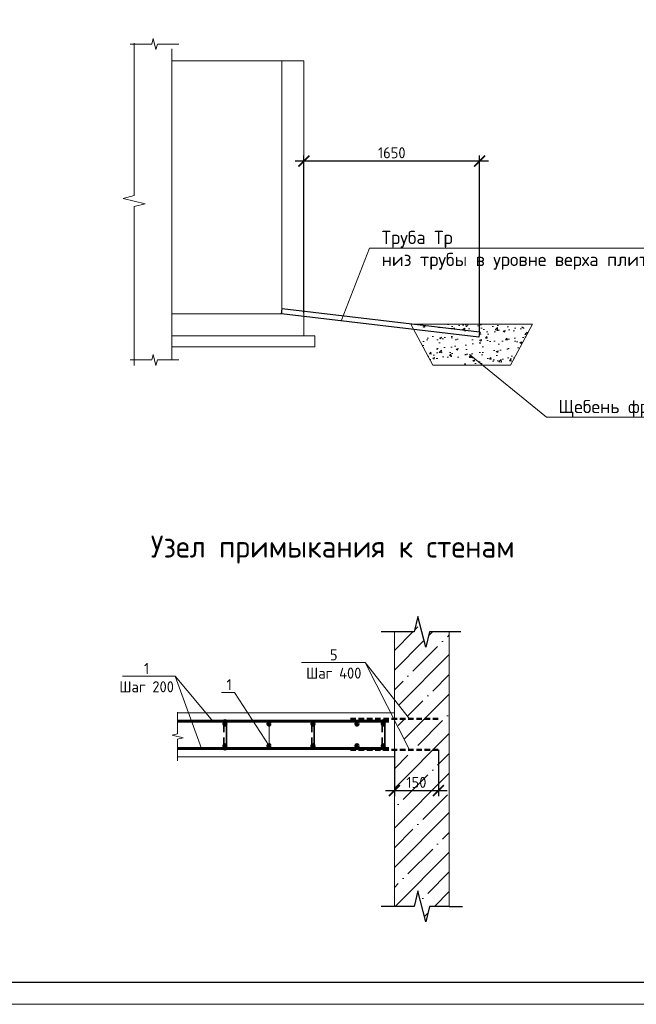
# Model space of a CAD drawing. Header units: millimetres. Extents: x 130535 to 3472113, y -231620 to 121434.
# Tile 36 of 133: x 366028 to 380050, y -52003 to -29617. Entities that reach past the tile are written whole.
import ezdxf
from ezdxf import colors
from ezdxf.entities.mleader import LeaderData, LeaderLine
from ezdxf.enums import TextEntityAlignment as Align
from ezdxf.math import Vec2, Vec3

# ---------------------------------------------------------------- set-up
doc = ezdxf.new("R2010")
doc.units = ezdxf.units.MM
doc.linetypes.add('DASHED2', pattern=[0.375, 0.25, -0.125])
doc.layers.get('DEFPOINTS').update_dxf_attribs({"color": 1, "lineweight": 0})
for name, color, linetype in [('ИЗМ', 3, 'Continuous'), ('Колонны', 7, 'Continuous'), ('ТОЛСТЫЕ_ОСНОВНЫЕ', 6, 'Continuous')]:
    doc.layers.add(name, color=color, linetype=linetype)
for name, color, linetype, lineweight in [('Основная 0.35', 200, 'Continuous', 35), ('Основная 0.60', 142, 'Continuous', 60), ('РАЗМЕРЫ', 1, 'Continuous', 9), ('Символы 0.20', 1, 'Continuous', 20), ('Тонкая', 81, 'Continuous', 20), ('Тонкая 0.20', 30, 'Continuous', 20), ('ТОНКИЕ', 7, 'Continuous', 9), ('штриховка', 7, 'Continuous', 18)]:
    doc.layers.add(name, color=color, linetype=linetype, lineweight=lineweight)
doc.styles.add('GOST-2.304_Type-B', font='GOST_Common.ttf')
doc.styles.add('ГОСТ', font='isocpeur.TTF')
doc.dimstyles.new('СПДС', dxfattribs={"dimscale": 100, "dimtxt": 2.5, "dimasz": 2.5, "dimexe": 1.25, "dimexo": 0, "dimtad": 1, "dimdec": 0, "dimtxsty": 'GOST-2.304_Type-B', "dimblk": 'ARCHTICK', "dimcen": 2.5, "dimdle": 2, "dimadec": 0, "dimazin": 2, "dimtfac": 0.75, "dimtdec": 0, "dimtmove": 1, "dimatfit": 3, "dimfxl": 1, "dimtolj": 1, "dimarcsym": 1})

# ---------------------------------------------------------------- blocks, each defined once
blk = doc.blocks.new('*U5')
at = {"layer": 'ТОЛСТЫЕ_ОСНОВНЫЕ', "color": 6}
blk.add_lwpolyline([(20, 5), (589, 5), (589, 415), (20, 415)], close=True, dxfattribs=at)
at = {"layer": 'ТОНКИЕ'}
blk.add_lwpolyline([(0, 0), (594, 0), (594, 420), (0, 420)], close=True, dxfattribs=at)
blk = doc.blocks.new('_ArchTick')
at = {"color": 0, "linetype": 'ByBlock', "const_width": 0.15}
blk.add_lwpolyline([(-0.5, -0.5), (0.5, 0.5)], dxfattribs=at)
blk = doc.blocks.new('*D618')
at = {"layer": 'DEFPOINTS', "color": 0, "linetype": 'Continuous', "lineweight": 0, "transparency": 16777216}
for p in [(372491, -32830), (372491, -36289), (376485, -36711)]:
    blk.add_point(p, dxfattribs=at)
at = {"layer": 'РАЗМЕРЫ', "color": 0, "linetype": 'Continuous', "lineweight": -2, "transparency": 16777216}
for p, q in [((376685, -32830), (372291, -32830)), ((372491, -36289), (372491, -32705)), ((376485, -36711), (376485, -32705))]:
    blk.add_line(p, q, dxfattribs=at)
at = {"layer": 'РАЗМЕРЫ', "color": 0, "linetype": 'Continuous', "lineweight": -2, "transparency": 16777216, "xscale": 250, "yscale": 250, "zscale": 250, "rotation": 180}
blk.add_blockref('_ArchTick', (372491, -32830), dxfattribs=at)
at = {"layer": 'РАЗМЕРЫ', "color": 0, "linetype": 'Continuous', "lineweight": -2, "transparency": 16777216, "xscale": 250, "yscale": 250, "zscale": 250}
blk.add_blockref('_ArchTick', (376485, -32830), dxfattribs=at)
at = {"layer": 'РАЗМЕРЫ', "color": 0, "linetype": 'Continuous', "lineweight": 0, "transparency": 16777216, "insert": (374488, -32643), "char_height": 250, "attachment_point": 5, "style": 'GOST-2.304_Type-B'}
blk.add_mtext('\\A1;1650', dxfattribs=at)
blk = doc.blocks.new('_None')
blk = doc.blocks.new('*D589')
at = {"layer": 'DEFPOINTS', "color": 0, "linetype": 'Continuous', "lineweight": 0, "transparency": 16777216}
for p in [(374548, -46218), (375548, -46218), (375548, -47144)]:
    blk.add_point(p, dxfattribs=at)
at = {"layer": 'РАЗМЕРЫ', "color": 0, "linetype": 'Continuous', "lineweight": -2, "transparency": 16777216}
for p, q in [((374548, -46218), (374548, -47269)), ((375548, -46218), (375548, -47269)), ((374348, -47144), (375748, -47144))]:
    blk.add_line(p, q, dxfattribs=at)
at = {"layer": 'РАЗМЕРЫ', "color": 0, "linetype": 'Continuous', "lineweight": -2, "transparency": 16777216, "xscale": 250, "yscale": 250, "zscale": 250, "rotation": 180}
blk.add_blockref('_ArchTick', (374548, -47144), dxfattribs=at)
at = {"layer": 'РАЗМЕРЫ', "color": 0, "linetype": 'Continuous', "lineweight": -2, "transparency": 16777216, "xscale": 250, "yscale": 250, "zscale": 250}
blk.add_blockref('_ArchTick', (375548, -47144), dxfattribs=at)
at = {"layer": 'РАЗМЕРЫ', "color": 0, "linetype": 'Continuous', "lineweight": 0, "transparency": 16777216, "insert": (375048, -46957), "char_height": 250, "attachment_point": 5, "style": 'GOST-2.304_Type-B'}
blk.add_mtext('\\A1;150', dxfattribs=at)

msp = doc.modelspace()

# ---------------------------------------------------------------- hatches: boundary and pattern name
at = {"layer": 'Колонны', "linetype": 'Continuous', "lineweight": 0}
h = msp.add_hatch(dxfattribs=at)
h.set_pattern_fill('AR-CONC', color=256, scale=2.5)
h.set_pattern_definition([(50, (671123.8, 482500.75), (455.46167, -39.84771), [47.625, -523.875]), (355, (671123.8, 482500.75), (-88.10855, 477.6421), [38.1, -419.10146]), (100.451445, (671161.75, 482497.43), (367.35312, 437.79438), [40.47502, -445.2256]), (46.1842, (671123.8, 482627.75), (677.6976, -105.1058), [71.4375, -785.8125]), (96.63556, (671180.27, 482619), (593.5103, 618.5653), [60.71256, -667.839]), (351.18415, (671123.8, 482627.75), (593.5103, 618.5653), [57.1499, -628.6493]), (21, (671187.3, 482596), (379.03598, -255.663), [47.625, -523.875]), (326, (671187.3, 482596), (154.50507, 460.4699), [38.1, -419.1]), (71.451445, (671218.9, 482574.7), (533.54105, 204.80692), [40.47502, -445.22484]), (37.5, (671123.79, 482500.75), (7.72151, 211.387597), [0, -414.02, 0, -425.45, 0, -420.6875]), (7.5, (671123.8, 482500.75), (167.04916, 250.45144), [0, -242.57, 0, -404.495, 0, -160.3375]), (327.5, (670982.19, 482500.75), (338.97649, -14.32186), [0, -158.75, 0, -495.3, 0, -657.225]), (317.5, (670918.7, 482500.75), (370.32295, 63.56623), [0, -206.375, 0, -328.93, 0, -466.725])])
h.paths.add_polyline_path([(375017.5, -36713.2), (376471.6, -36885), (376484.9, -36760.7), (374945.5, -36578.8), (374924.5, -36539.6), (377689.9, -36539.6), (377189.9, -37472.8), (375424.5, -37472.8)])
at = {"layer": 'штриховка', "linetype": 'Continuous', "lineweight": 0}
h = msp.add_hatch(dxfattribs=at)
h.set_pattern_fill('ANSI35', color=256, scale=100)
h.set_pattern_definition([(45, (-210767.5, 78822.45), (-449.0128, 449.0128), []), (45, (-210318.5, 78822.45), (-449.0128, 449.0128), [793.75, -158.75, 0, -158.75])])
h.paths.add_polyline_path([(374547.7, -46376.3), (374547.7, -46376.3), (374547.7, -46218), (374895.7, -46218), (374547.7, -45534.9), (374547.7, -45515.5), (374895.7, -45515.5), (374547.7, -45074), (374547.7, -43536.3), (374997.7, -43536.3), (375085.2, -43186.3), (375260.2, -43886.3), (375347.7, -43536.3), (375797.7, -43536.3), (375797.7, -49776.3), (375347.7, -49776.3), (375260.2, -50126.3), (375085.2, -49426.3), (374997.7, -49776.3), (374547.7, -49776.3)])

# ---------------------------------------------------------------- linework, layer by layer
at = {"color": 0, "linetype": 'ByBlock', "lineweight": -2}
for p, q in [((374547.7, -43536.3), (374247.7, -43536.3)), ((374997.7, -43536.3), (374547.7, -43536.3)), ((376059.1, -43536.3), (375347.7, -43536.3)), ((374547.7, -49776.3), (374247.7, -49776.3)), ((374997.7, -49776.3), (374547.7, -49776.3)), ((375797.7, -49776.3), (375347.7, -49776.3)), ((375797.7, -49776.3), (376097.7, -49776.3))]:
    msp.add_line(p, q, dxfattribs=at)
at = {"linetype": 'DASHED2', "lineweight": 50, "ltscale": 500}
for p, q in [((373547.7, -45515.5), (375547.7, -45515.5)), ((373547.7, -46218), (375547.7, -46218))]:
    msp.add_line(p, q, dxfattribs=at)
at = {"linetype": 'ByBlock', "lineweight": 20, "ltscale": 0.5}
msp.add_lwpolyline([(368628, -30153.8), (368628, -33616.3), (368378, -33678.8), (368878, -33803.8), (368628, -33866.3), (368628, -37478.8)], dxfattribs=at)
at = {"color": 0, "linetype": 'ByBlock', "lineweight": -2}
for points in [[(375347.7, -43536.3), (375260.2, -43886.3), (375085.2, -43186.3), (374997.7, -43536.3)], [(375347.7, -49776.3), (375260.2, -50126.3), (375085.2, -49426.3), (374997.7, -49776.3)]]:
    msp.add_lwpolyline(points, dxfattribs=at)
at = {"layer": 'ИЗМ', "linetype": 'Continuous', "lineweight": 30}
msp.add_lwpolyline([(371998.1, -36180.8), (376484.9, -36711.1), (376471.6, -36835.4), (371984.8, -36305.1), (371998.1, -36180.8)], dxfattribs=at)
at = {"layer": 'ИЗМ', "linetype": 'Continuous', "lineweight": 0}
msp.add_lwpolyline([(377689.9, -36539.6), (374924.5, -36539.6), (375424.5, -37472.8), (377189.9, -37472.8)], close=True, dxfattribs=at)
at = {"layer": 'Основная 0.35'}
for p, q in [((370667.7, -45566.3), (370667.7, -45816.3)), ((370727.7, -45566.3), (370727.7, -46186.3)), ((372667.7, -45566.3), (372667.7, -45816.3)), ((372727.7, -45566.3), (372727.7, -46186.3)), ((374267.7, -45566.3), (374267.7, -45816.3)), ((374327.7, -45566.3), (374327.7, -46186.3)), ((370667.7, -46186.3), (370667.7, -45936.3)), ((372667.7, -46186.3), (372667.7, -45936.3)), ((374267.7, -46186.3), (374267.7, -45936.3))]:
    msp.add_line(p, q, dxfattribs=at)
for centre, start, end in [((370697.7, -45566.3), 0, 180), ((374297.7, -45566.3), 0, 180), ((370697.7, -46186.3), 180, 0), ((374297.7, -46186.3), 180, 0)]:
    msp.add_arc(centre, 30, start, end, dxfattribs=at)
at = {"layer": 'Основная 0.60'}
for p, q in [((369620.3, -45566.3), (374422.7, -45566.3)), ((369620.3, -46186.3), (374422.7, -46186.3))]:
    msp.add_line(p, q, dxfattribs=at)
for centre in [(370697.7, -45626.3), (371697.7, -45626.3), (372697.7, -45626.3), (373697.7, -45626.3), (374297.7, -45626.3), (370697.7, -46126.3), (371697.7, -46126.3), (372697.7, -46126.3), (373697.7, -46126.3), (374297.7, -46126.3)]:
    msp.add_circle(centre, 30, dxfattribs=at)
at = {"layer": 'РАЗМЕРЫ', "linetype": 'Continuous', "lineweight": 0}
for p, q in [((373883.6, -44231.4), (374895.7, -46218)), ((369561.8, -44542.6), (370162.2, -46186.3))]:
    msp.add_line(p, q, dxfattribs=at)
at = {"layer": 'Символы 0.20'}
for points in [[(369561.8, -44542.6), (368367.1, -44542.6)], [(370420.8, -45566.3), (369561.8, -44542.6)]]:
    msp.add_lwpolyline(points, dxfattribs=at)
at = {"layer": 'Тонкая'}
for points in [[(368543.6, -30173.2), (368618.6, -30173.2), (369033.4, -30173.2), (369064.6, -30048.2), (369127.1, -30298.2), (369158.4, -30173.2), (369573.1, -30173.2), (369648.1, -30173.2)], [(368543.6, -37350.9), (368618.6, -37350.9), (369033.4, -37350.9), (369064.6, -37225.9), (369127.1, -37475.9), (369158.4, -37350.9), (369573.1, -37350.9), (369648.1, -37350.9)], [(369620.3, -46464.5), (369620.3, -46389.5), (369620.3, -45974.7), (369745.3, -45943.5), (369495.3, -45881), (369620.3, -45849.7), (369620.3, -45435), (369620.3, -45360)]]:
    msp.add_lwpolyline(points, dxfattribs=at)
at = {"layer": 'Тонкая 0.20'}
for p, q in [((369491.4, -30278.8), (369491.4, -37350.9)), ((371991.4, -30555.1), (369491.4, -30555.1)), ((371991.4, -30555.1), (372491.4, -30555.1)), ((371991.4, -36292.6), (371991.4, -30555.1)), ((372491.4, -30555.1), (372491.4, -36292.6)), ((371991.4, -36305.1), (371991.4, -33222.8)), ((372491.4, -33222.8), (372491.4, -36805.1)), ((369491.4, -36305.1), (371991.4, -36305.1)), ((372741.4, -36805.1), (369491.4, -36805.1)), ((372741.4, -36805.1), (372741.4, -37055.1)), ((372741.4, -37055.1), (369491.4, -37055.1))]:
    msp.add_line(p, q, dxfattribs=at)
at = {"layer": 'Тонкая 0.20', "ltscale": 6}
for p, q in [((374547.7, -49776.3), (374547.7, -43536.3)), ((375797.7, -43536.3), (375797.7, -49776.3))]:
    msp.add_line(p, q, dxfattribs=at)
at = {"layer": 'Тонкая 0.20'}
for points in [[(374547.7, -45376.3), (369620.3, -45376.3)], [(369620.3, -46376.3), (374547.7, -46376.3), (374547.7, -45376.3)]]:
    msp.add_lwpolyline(points, dxfattribs=at)

# ---------------------------------------------------------------- block references
at = {"xscale": 100, "yscale": 100, "zscale": 100}
msp.add_blockref('*U5', (344595.6, -52002.6), dxfattribs=at)

# ---------------------------------------------------------------- texts
at = {"layer": 'Символы 0.20', "insert": (368914.7, -44242.6), "char_height": 250, "attachment_point": 2, "style": 'GOST-2.304_Type-B'}
msp.add_mtext('1\\PШаг 200', dxfattribs=at)
at = {"layer": 'ТОНКИЕ', "linetype": 'Continuous', "lineweight": 0, "style": 'GOST-2.304_Type-B'}
msp.add_text('Узел примыкания к стенам', height=500, dxfattribs=at).set_placement((373146.6, -41596.3), align=Align.MIDDLE_CENTER)

# ---------------------------------------------------------------- dimensions: what is measured, and where the dimension line sits
at = {"layer": 'РАЗМЕРЫ', "color": 3, "linetype": 'Continuous', "lineweight": 0}
dim = msp.add_linear_dim(base=(372491.4, -32830.5), p1=(376484.9, -36711.1), p2=(372491.4, -36288.8), angle=180, text='1650', dimstyle='СПДС', override={"dimlfac": 0.2}, dxfattribs=at)
dim.commit()
dim.dimension.update_dxf_attribs({"geometry": '*D618', "text_midpoint": (374488.1, -32643)})
at = {"layer": 'РАЗМЕРЫ', "linetype": 'Continuous', "lineweight": 0}
dim = msp.add_linear_dim(base=(375547.7, -47144.3), p1=(374547.7, -46218), p2=(375547.7, -46218), text='150', dimstyle='СПДС', dxfattribs=at)
dim.commit()
dim.dimension.update_dxf_attribs({"geometry": '*D589', "text_midpoint": (375047.7, -46956.8)})

# ---------------------------------------------------------------- leaders
at = {"layer": 'Символы 0.20', "ltscale": 100}
ml = msp.add_multileader_mtext('Standard', dxfattribs=at)
ml.set_content('Труба Тр\\Pниз трубы в уровне верха плиты', color=256, style='ГОСТ')
ml.set_leader_properties(color=256, linetype='ByLayer', lineweight=-1)
ml.set_arrow_properties(name='NONE')
ml.build(insert=Vec2(0, 0))
ml.multileader.update_dxf_attribs({"text_left_attachment_type": 6, "text_right_attachment_type": 6, "dogleg_length": 2.5, "arrow_head_size": 45, "scale": 100})
ctx = ml.context
ctx.base_point, ctx.scale, ctx.char_height, ctx.arrow_head_size, ctx.landing_gap_size, ctx.plane_origin = Vec3(374236, -34808.4), 100, 300, 45, 22.5, Vec3(368339.5, -38118.9)
ctx.left_attachment, ctx.right_attachment = 6, 6
notes = []
notes.append((ctx, [(1, (1, 1, 0), (373986, -34808.4), (1, 0), 250, [(0, [(373346.6, -36448.8)], 0, [])])]))
ctx.mtext.insert, ctx.mtext.width, ctx.mtext.flow_direction = Vec3(374258.5, -34418.4), 6442.783, 5
ml = msp.add_multileader_mtext('Standard', dxfattribs=at)
ml.set_content('Щебень фр.20-40', color=256, style='ГОСТ')
ml.set_leader_properties(color=256, linetype='ByLayer', lineweight=-1)
ml.set_arrow_properties(name='NONE')
ml.build(insert=Vec2(0, 0))
ml.multileader.update_dxf_attribs({"text_left_attachment_type": 6, "text_right_attachment_type": 6, "dogleg_length": 2.5, "arrow_head_size": 45, "scale": 100})
ctx = ml.context
ctx.base_point, ctx.scale, ctx.char_height, ctx.arrow_head_size, ctx.landing_gap_size, ctx.plane_origin = Vec3(378255, -38652.1), 100, 300, 45, 22.5, Vec3(372358.5, -41962.6)
ctx.left_attachment, ctx.right_attachment = 6, 6
notes.append((ctx, [(1, (1, 1, 0), (378005, -38652.1), (1, 0), 250, [(0, [(376254, -37225.6)], 0, [])])]))
ctx.mtext.insert, ctx.mtext.width, ctx.mtext.flow_direction = Vec3(378277.5, -38262.1), 2129.129, 5
at = {"layer": 'Символы 0.20'}
ml = msp.add_multileader_mtext('Standard', dxfattribs=at)
ml.set_content('5\\PШаг 400', color=256, style='GOST-2.304_Type-B')
ml.set_leader_properties(color=256, linetype='ByLayer', lineweight=-1)
ml.set_arrow_properties(name='NONE')
ml.build(insert=Vec2(0, 0))
ml.multileader.update_dxf_attribs({"text_left_attachment_type": 6, "text_right_attachment_type": 6, "dogleg_length": 1, "arrow_head_size": 18, "scale": 20})
ctx = ml.context
ctx.base_point, ctx.scale, ctx.char_height, ctx.arrow_head_size, ctx.landing_gap_size, ctx.plane_origin = Vec3(372555, -44231.4), 20, 250, 18, 9, Vec3(375029.1, -44106.8)
ctx.left_attachment, ctx.right_attachment, ctx.text_align_type = 6, 6, 1
notes.append((ctx, [(0, (1, 1, 0), (373883.6, -44231.4), (-1, 0), 100, [(0, [(374895.7, -45515.5)], 0, [])])]))
ctx.mtext.insert, ctx.mtext.alignment, ctx.mtext.flow_direction = Vec3(373169.3, -43931.4), 2, 5
ml = msp.add_multileader_mtext('Standard', dxfattribs=at)
ml.set_content('1', color=256, style='GOST-2.304_Type-B')
ml.set_leader_properties(color=256, linetype='ByLayer', lineweight=-1)
ml.set_arrow_properties(name='NONE')
ml.build(insert=Vec2(0, 0))
ml.multileader.update_dxf_attribs({"text_left_attachment_type": 6, "text_right_attachment_type": 6, "dogleg_length": 1, "arrow_head_size": 18, "scale": 20})
ctx = ml.context
ctx.base_point, ctx.scale, ctx.char_height, ctx.arrow_head_size, ctx.landing_gap_size, ctx.plane_origin = Vec3(370723.1, -44910.4), 20, 250, 18, 9, Vec3(373164.5, -40756.3)
ctx.left_attachment, ctx.right_attachment = 6, 6
notes.append((ctx, [(0, (1, 1, 0), (370916.1, -44910.4), (-1, 0), 100, [(1, [(371697.7, -45626.3), (371697.7, -46126.3)], 0, [])])]))
ctx.mtext.insert, ctx.mtext.width, ctx.mtext.flow_direction = Vec3(370732.1, -44610.4), 28.429, 5
for ctx, leaders in notes:
    for number, flags, end, landing, length, lines in leaders:
        leader = LeaderData()
        leader.index, (leader.has_last_leader_line, leader.has_dogleg_vector, leader.attachment_direction) = number, flags
        leader.last_leader_point, leader.dogleg_vector, leader.dogleg_length = Vec3(end), Vec3(landing), length
        for number, points, colour, breaks in lines:
            line = LeaderLine()
            line.index, line.vertices, line.color, line.breaks = number, Vec3.list(points), colors.encode_raw_color(colour), breaks
            leader.lines.append(line)
        ctx.leaders.append(leader)

doc.saveas('drawing.dxf')
